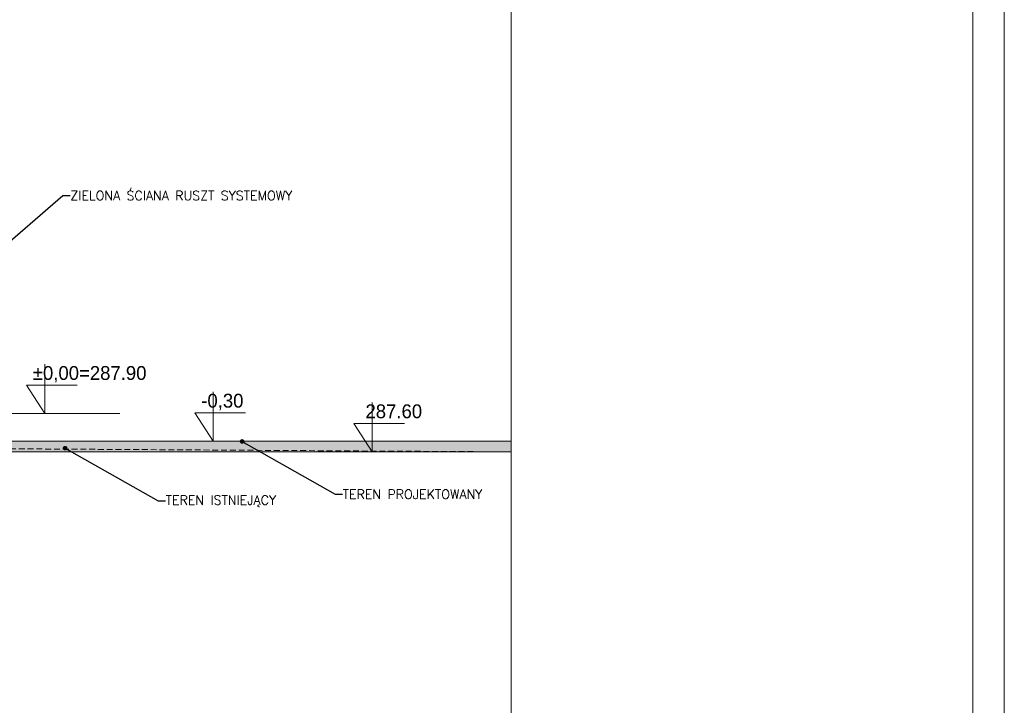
# Model space of a CAD drawing. Header units: millimetres. Extents: x -115268 to 140687, y -37779 to 24471.
# Tile 252 of 256: x 47276 to 48342, y 18115 to 18857. Entities that reach past the tile are written whole.
import ezdxf
from ezdxf import colors
from ezdxf.entities.mleader import LeaderData, LeaderLine
from ezdxf.math import Vec2, Vec3

# ---------------------------------------------------------------- set-up
doc = ezdxf.new("R2010")
doc.units = ezdxf.units.MM
doc.linetypes.add('DASHED', pattern=[19.05, 12.7, -6.35])
doc.layers.get('0').update_dxf_attribs({"lineweight": 9})
for name, color, linetype, lineweight in [('A_CIENKA', 7, 'Continuous', 9), ('A_HATCH', 8, 'Continuous', 9), ('A_PRZERYW', 8, 'DASHED', 9), ('A_RAMKA', 7, 'Continuous', 9)]:
    doc.layers.add(name, color=color, linetype=linetype, lineweight=lineweight)

# ---------------------------------------------------------------- blocks, each defined once
blk = doc.blocks.new('METRYKA11')
for p, q in [((7511378.7, 5508935.2), (7511378.7, 5506025.2)), ((7511878.7, 5508935.2), (7511878.7, 5506025.2))]:
    blk.add_line(p, q)
blk = doc.blocks.new('_Dot')
at = {"color": 0, "linetype": 'ByBlock', "lineweight": -2}
blk.add_line((-0.5, 0), (-1, 0), dxfattribs=at)
at = {"color": 0, "linetype": 'ByBlock', "const_width": 0.5}
blk.add_lwpolyline([(-0.25, 0, 1), (0.25, 0, 1)], format="xyb", close=True, dxfattribs=at)

msp = doc.modelspace()

# ---------------------------------------------------------------- hatches: boundary and pattern name
at = {"layer": 'A_HATCH', "true_color": 0x000000, "transparency": 33554559}
h = msp.add_hatch(color=18, dxfattribs=at)
h.dxf.hatch_style = 1
h.paths.add_polyline_path([(47808.12011, 18389.17005), (47808.12011, 18400.71116), (44322.30594, 18400.71116), (44322.30594, 18389.17005)])

# ---------------------------------------------------------------- linework, layer by layer
at = {"layer": 'A_CIENKA'}
for p, q in [((47303.12326, 18484.1393), (47303.12326, 18430.71116)), ((47303.12326, 18461.49424), (47283.12326, 18461.49424)), ((47283.12326, 18461.49424), (47303.12326, 18430.71116)), ((47303.12326, 18461.49424), (47338.03365, 18461.49424)), ((47485.53367, 18454.1393), (47485.53367, 18400.71116)), ((47657.83062, 18442.66762), (47657.83062, 18389.23947)), ((47240.78906, 18430.71116), (47384.35484, 18430.71116)), ((47485.53367, 18431.49424), (47465.53367, 18431.49424)), ((47465.53367, 18431.49424), (47485.53367, 18400.71116)), ((47485.53367, 18431.49424), (47520.44407, 18431.49424)), ((47657.83062, 18420.02256), (47637.83062, 18420.02256)), ((47637.83062, 18420.02256), (47657.83062, 18389.23947)), ((47657.83062, 18420.02256), (47692.74102, 18420.02256)), ((47808.12011, 18400.71116), (44322.30594, 18400.71116)), ((47808.12011, 18400.70978), (44705.4071, 18400.70978))]:
    msp.add_line(p, q, dxfattribs=at)
msp.add_lwpolyline([(44142.30594, 19599.72918), (48342.30594, 19599.72918), (48342.30594, 16629.72918), (44142.30594, 16629.72918), (44142.30594, 19599.72918)], dxfattribs=at)
at = {"layer": 'A_HATCH'}
msp.add_lwpolyline([(47808.12011, 18389.17005), (44322.30594, 18389.17005), (44322.30594, 18400.71116), (47808.12011, 18400.71116)], dxfattribs=at)
msp.add_lwpolyline([(47808.12011, 18389.17005), (44322.30594, 18389.17005), (44322.30594, 18400.71116), (47808.12011, 18400.71116)], dxfattribs=at)
at = {"layer": 'A_PRZERYW', "ltscale": 0.5}
msp.add_line((44322.30594, 18410.69895), (47808.12011, 18389.17005), dxfattribs=at)
at = {"layer": 'A_RAMKA'}
msp.add_lwpolyline([(44322.30594, 19569.72918), (48308.12011, 19569.72918), (48308.12011, 16659.72918), (44322.30594, 16659.72918)], close=True, dxfattribs=at)

# ---------------------------------------------------------------- block references
at = {"layer": 'A_CIENKA', "color": 3}
msp.add_blockref('METRYKA11', (-7463570.54944, -5489365.44339), dxfattribs=at)

# ---------------------------------------------------------------- texts
at = {"layer": 'A_CIENKA', "char_height": 15, "attachment_point": 1}
for s, width, heights, insert in [('%%P0,00=287.90', 332.8311032, [18.10996], (47290.13502, 18482.10996)), ('-0,30', 48.770906, [48.77091], (47472.54543, 18452.10996)), (' 287.60', 332.8311032, [18.10996], (47644.84238, 18440.63828))]:
    msp.add_mtext_dynamic_manual_height_columns(s, width=width, gutter_width=17.5, heights=heights, dxfattribs=dict(at, insert=insert))

# ---------------------------------------------------------------- leaders
at = {"layer": 'A_CIENKA'}
ml = msp.add_multileader_mtext('Standard', dxfattribs=at)
ml.set_content('{\\Fromans.shx;ZIELONA ŚCIANA RUSZT SYSTEMOWY}', color=256)
ml.set_leader_properties()
ml.set_arrow_properties(name='DOT')
ml.build(insert=Vec2(0, 0))
ml.multileader.update_dxf_attribs({"arrow_head_size": 5})
ctx = ml.context
ctx.base_point, ctx.char_height, ctx.arrow_head_size, ctx.landing_gap_size, ctx.plane_origin = Vec3(47330.72348, 18666.7439), 10, 5, 0.09, Vec3(47297.62628, 18500.75681)
notes = []
notes.append((ctx, [(0, (1, 1, 0), (47322.72348, 18666.7439), (1, 0), 8, [(0, [(47221.76832, 18579.62345)], 0, [])])]))
ctx.mtext.insert, ctx.mtext.width, ctx.mtext.flow_direction = Vec3(47330.81348, 18671.7439), 239.2869378, 5
ml = msp.add_multileader_mtext('Standard', dxfattribs=at)
ml.set_content('{\\Fromans.shx;TEREN ISTNIEJĄCY}', color=256)
ml.set_leader_properties()
ml.set_arrow_properties(name='DOT')
ml.build(insert=Vec2(0, 0))
ml.multileader.update_dxf_attribs({"arrow_head_size": 5})
ctx = ml.context
ctx.base_point, ctx.char_height, ctx.arrow_head_size, ctx.landing_gap_size, ctx.plane_origin = Vec3(47433.99581, 18336.0184), 10, 5, 0.09, Vec3(47400.89861, 18170.38132)
notes.append((ctx, [(0, (1, 1, 0), (47425.99581, 18336.0184), (1, 0), 8, [(0, [(47325.10835, 18393.22515)], 0, [])])]))
ctx.mtext.insert, ctx.mtext.width, ctx.mtext.flow_direction = Vec3(47434.08581, 18341.9684), 239.2869378, 5
ml = msp.add_multileader_mtext('Standard', dxfattribs=at)
ml.set_content('{\\Fromans.shx;TEREN PROJEKTOWANY}', color=256)
ml.set_leader_properties()
ml.set_arrow_properties(name='DOT')
ml.build(insert=Vec2(0, 0))
ml.multileader.update_dxf_attribs({"arrow_head_size": 5})
ctx = ml.context
ctx.base_point, ctx.char_height, ctx.arrow_head_size, ctx.landing_gap_size, ctx.plane_origin = Vec3(47625.67433, 18343.26697), 10, 5, 0.09, Vec3(47592.57713, 18177.62989)
notes.append((ctx, [(0, (1, 1, 0), (47617.67433, 18343.26697), (1, 0), 8, [(0, [(47516.78686, 18400.47372)], 0, [])])]))
ctx.mtext.insert, ctx.mtext.width, ctx.mtext.flow_direction = Vec3(47625.76433, 18348.26697), 239.2869378, 5
for ctx, leaders in notes:
    for number, flags, end, landing, length, lines in leaders:
        leader = LeaderData()
        leader.index, (leader.has_last_leader_line, leader.has_dogleg_vector, leader.attachment_direction) = number, flags
        leader.last_leader_point, leader.dogleg_vector, leader.dogleg_length = Vec3(end), Vec3(landing), length
        for number, points, colour, breaks in lines:
            line = LeaderLine()
            line.index, line.vertices, line.color, line.breaks = number, Vec3.list(points), colors.encode_raw_color(colour), breaks
            leader.lines.append(line)
        ctx.leaders.append(leader)

doc.saveas('drawing.dxf')
